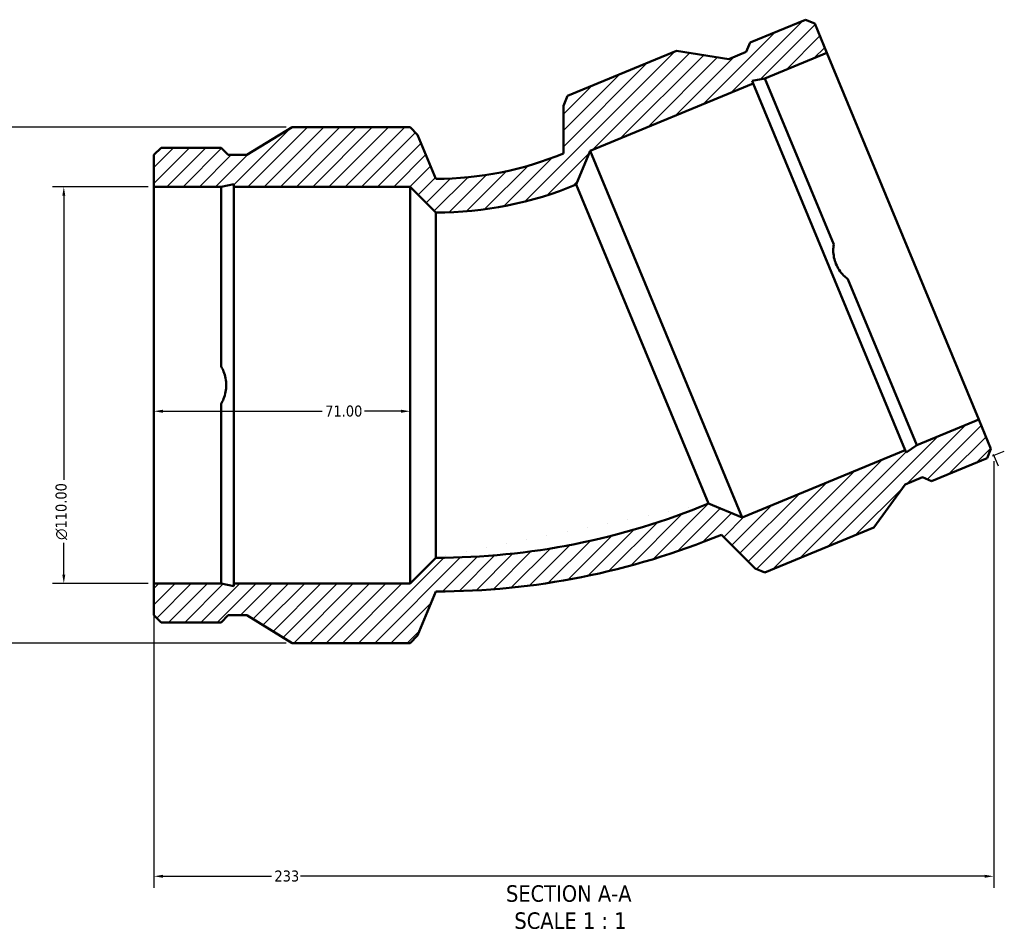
# Model space of a CAD drawing. Header units: millimetres. Extents: x -73 to 1287, y -581 to 1007.
# Tile 3 of 8: x 346 to 619, y -581 to -330. Entities that reach past the tile are written whole.
import ezdxf

# ---------------------------------------------------------------- set-up
doc = ezdxf.new("R2010")
doc.units = ezdxf.units.MM
for name, color, linetype, lineweight in [('Dimension (ANSI)', 7, 'Continuous', 25), ('Hatch (ANSI)', 7, 'Continuous', 18), ('Symbol (ANSI)', 7, 'Continuous', 25), ('Visible (ANSI)', 7, 'Continuous', 50)]:
    doc.layers.add(name, color=color, linetype=linetype, lineweight=lineweight)
doc.styles.add('Label Text (ANSI)', font='tahoma.ttf')
doc.styles.add('Note Text (ANSI)', font='tahoma.ttf')
doc.dimstyles.new('Default - mm (ANSI)', dxfattribs={"dimtxt": 3.048, "dimasz": 2.5, "dimexe": 3.175, "dimexo": 1.6002, "dimgap": 0.8, "dimtad": 0, "dimtoh": 1, "dimrnd": 1e-08, "dimzin": 4, "dimdsep": 46, "dimtxsty": 'Note Text (ANSI)', "dimcen": 0.09, "dimdle": 10, "dimclrd": 256, "dimclre": 256, "dimclrt": 256, "dimadec": 1, "dimazin": 1, "dimtfac": 1, "dimtofl": 0, "dimtmove": 0, "dimatfit": 3, "dimfxl": 1, "dimtolj": 1, "dimtzin": 4, "dimlwd": -1, "dimlwe": -1, "dimarcsym": 0})

# ---------------------------------------------------------------- blocks, each defined once
blk = doc.blocks.new('*D7')
at = {"layer": 'Defpoints', "color": 0, "transparency": 16777216}
for p in [(383.53, -431.18), (454.53, -431.18), (454.53, -438.42)]:
    blk.add_point(p, dxfattribs=at)
at = {"layer": 'Dimension (ANSI)', "transparency": 16777216}
for p, q in [((386.03, -438.42), (430.21, -438.42)), ((452.03, -438.42), (441.86, -438.42))]:
    blk.add_line(p, q, dxfattribs=at)
for points in [[(386.03, -438), (386.03, -438.84), (383.53, -438.42)], [(452.03, -438), (452.03, -438.84), (454.53, -438.42)]]:
    blk.add_solid(points, dxfattribs=at)
at = {"layer": 'Dimension (ANSI)', "transparency": 16777216, "insert": (431.01, -436.83), "char_height": 3.048, "attachment_point": 1, "style": 'Note Text (ANSI)'}
blk.add_mtext('\\A1;71.00', dxfattribs=at)
blk = doc.blocks.new('*D8')
at = {"layer": 'Defpoints', "color": 0, "transparency": 16777216}
for p in [(616.29, -450.66), (383.53, -486.18), (383.53, -567.33)]:
    blk.add_point(p, dxfattribs=at)
at = {"layer": 'Dimension (ANSI)', "transparency": 16777216}
for p, q in [((616.29, -452.26), (616.29, -570.51)), ((383.53, -487.78), (383.53, -570.51)), ((386.03, -567.33), (416.14, -567.33)), ((613.79, -567.33), (424.14, -567.33))]:
    blk.add_line(p, q, dxfattribs=at)
for points in [[(386.03, -566.92), (386.03, -567.75), (383.53, -567.33)], [(613.79, -566.92), (613.79, -567.75), (616.29, -567.33)]]:
    blk.add_solid(points, dxfattribs=at)
at = {"layer": 'Dimension (ANSI)', "transparency": 16777216, "insert": (416.94, -565.74), "char_height": 3.048, "attachment_point": 1, "style": 'Note Text (ANSI)'}
blk.add_mtext('\\A1;233', dxfattribs=at)
blk = doc.blocks.new('*D9')
at = {"layer": 'Defpoints', "color": 0, "transparency": 16777216}
for p in [(383.53, -376.18), (358.56, -486.18), (383.53, -486.18)]:
    blk.add_point(p, dxfattribs=at)
at = {"layer": 'Dimension (ANSI)', "transparency": 16777216}
for p, q in [((381.93, -376.18), (355.39, -376.18)), ((358.56, -378.68), (358.56, -457.46)), ((358.56, -483.68), (358.56, -474.89)), ((381.93, -486.18), (355.39, -486.18))]:
    blk.add_line(p, q, dxfattribs=at)
for points in [[(358.15, -378.68), (358.98, -378.68), (358.56, -376.18)], [(358.15, -483.68), (358.98, -483.68), (358.56, -486.18)]]:
    blk.add_solid(points, dxfattribs=at)
at = {"layer": 'Dimension (ANSI)', "transparency": 16777216, "insert": (356.27, -474.09), "char_height": 3.048, "attachment_point": 1, "rotation": 90, "style": 'Note Text (ANSI)'}
blk.add_mtext('\\A1;\\fAIGDT|b0|i0;\\H3.0480;\\ln\\fTahoma|b0|i0;\\H3.0480;110.00', dxfattribs=at)
blk = doc.blocks.new('*D10')
at = {"layer": 'Defpoints', "color": 0, "transparency": 16777216}
for p in [(421.83, -359.68), (295.36, -502.68), (421.83, -502.68)]:
    blk.add_point(p, dxfattribs=at)
at = {"layer": 'Dimension (ANSI)', "transparency": 16777216}
for p, q in [((420.23, -359.68), (292.18, -359.68)), ((295.36, -362.18), (295.36, -474.84)), ((295.36, -500.18), (295.36, -488.52)), ((420.23, -502.68), (292.18, -502.68))]:
    blk.add_line(p, q, dxfattribs=at)
for points in [[(294.94, -362.18), (295.77, -362.18), (295.36, -359.68)], [(294.94, -500.18), (295.77, -500.18), (295.36, -502.68)]]:
    blk.add_solid(points, dxfattribs=at)
at = {"layer": 'Dimension (ANSI)', "transparency": 16777216, "insert": (293.77, -487.72), "char_height": 3.048, "attachment_point": 1, "rotation": 90, "style": 'Note Text (ANSI)'}
blk.add_mtext('\\A1;143.00', dxfattribs=at)

msp = doc.modelspace()

# ---------------------------------------------------------------- hatches: boundary and pattern name
at = {"layer": 'Hatch (ANSI)'}
h = msp.add_hatch(dxfattribs=at)
h.set_pattern_fill('ANSI31', color=256, scale=25.4, style=0)
h.set_pattern_definition([(45, (0, 0), (-2.245064, 2.245064), [])])
edge = h.paths.add_edge_path()
edge.add_line((383.531, -376.177), (402.148, -376.177))
edge.add_line((402.148, -376.177), (405.674, -375.428))
edge.add_line((405.674, -375.428), (405.674, -376.177))
edge.add_line((405.674, -376.177), (454.531, -376.177))
edge.add_line((454.531, -376.177), (461.681, -383.327))
edge.add_ellipse((461.681, -281.625), major_axis=(0, -101.702), ratio=1, start_angle=0, end_angle=22.5)
edge.add_line((500.601, -375.586), (504.47, -366.244))
edge.add_line((504.47, -366.244), (549.609, -347.547))
edge.add_line((549.609, -347.547), (549.322, -346.854))
edge.add_line((549.322, -346.854), (552.866, -346.197))
edge.add_line((552.866, -346.197), (570.066, -339.073))
edge.add_line((570.066, -339.073), (566.696, -330.937))
edge.add_line((566.696, -330.937), (564.117, -329.869))
edge.add_line((564.117, -329.869), (548.741, -336.238))
edge.add_line((548.741, -336.238), (547.673, -338.816))
edge.add_line((547.673, -338.816), (542.917, -340.786))
edge.add_line((542.917, -340.786), (528.369, -338.485))
edge.add_line((528.369, -338.485), (498.156, -351))
edge.add_line((498.156, -351), (497.023, -353.736))
edge.add_line((497.023, -353.736), (497.023, -366.947))
edge.add_ellipse((461.681, -281.625), major_axis=(35.342, -85.322), ratio=1, start_angle=337.5, end_angle=360, ccw=False)
edge.add_line((461.681, -373.977), (456.625, -361.771))
edge.add_line((456.625, -361.771), (454.531, -359.677))
edge.add_line((454.531, -359.677), (421.829, -359.677))
edge.add_line((421.829, -359.677), (409.269, -367.371))
edge.add_line((409.269, -367.371), (404.121, -367.371))
edge.add_line((404.121, -367.371), (402.148, -365.397))
edge.add_line((402.148, -365.397), (385.505, -365.397))
edge.add_line((385.505, -365.397), (383.531, -367.371))
edge.add_line((383.531, -367.371), (383.531, -376.177))
edge = h.paths.add_edge_path()
edge.add_line((402.148, -486.177), (383.531, -486.177))
edge.add_line((383.531, -486.177), (383.531, -494.984))
edge.add_line((383.531, -494.984), (385.505, -496.957))
edge.add_line((385.505, -496.957), (402.148, -496.957))
edge.add_line((402.148, -496.957), (404.121, -494.984))
edge.add_line((404.121, -494.984), (409.269, -494.984))
edge.add_line((409.269, -494.984), (421.829, -502.677))
edge.add_line((421.829, -502.677), (454.531, -502.677))
edge.add_line((454.531, -502.677), (456.625, -500.583))
edge.add_line((456.625, -500.583), (461.681, -488.377))
edge.add_ellipse((461.681, -281.625), major_axis=(0, -206.752), ratio=1, start_angle=0, end_angle=22.5)
edge.add_line((540.802, -472.639), (550.144, -481.981))
edge.add_line((550.144, -481.981), (552.88, -483.114))
edge.add_line((552.88, -483.114), (583.093, -470.6))
edge.add_line((583.093, -470.6), (591.753, -458.685))
edge.add_line((591.753, -458.685), (596.509, -456.716))
edge.add_line((596.509, -456.716), (599.087, -457.784))
edge.add_line((599.087, -457.784), (614.463, -451.414))
edge.add_line((614.463, -451.414), (615.531, -448.836))
edge.add_line((615.531, -448.836), (612.161, -440.7))
edge.add_line((612.161, -440.7), (594.962, -447.824))
edge.add_line((594.962, -447.824), (591.991, -449.866))
edge.add_line((591.991, -449.866), (591.704, -449.173))
edge.add_line((591.704, -449.173), (546.566, -467.87))
edge.add_line((546.566, -467.87), (537.224, -464.001))
edge.add_ellipse((461.681, -281.625), major_axis=(75.542, -182.376), ratio=1, start_angle=337.5, end_angle=360, ccw=False)
edge.add_line((461.681, -479.027), (454.531, -486.177))
edge.add_line((454.531, -486.177), (405.674, -486.177))
edge.add_line((405.674, -486.177), (405.674, -486.927))
edge.add_line((405.674, -486.927), (402.148, -486.177))

# ---------------------------------------------------------------- linework, layer by layer
at = {"layer": 'Dimension (ANSI)'}
for p, q in [((615.942, -450.802), (619.22, -449.444)), ((616.144, -450.315), (617.501, -453.593))]:
    msp.add_line(p, q, dxfattribs=at)
at = {"layer": 'Visible (ANSI)'}
for p, q in [((564.117, -329.869), (548.741, -336.238)), ((566.696, -330.937), (564.117, -329.869)), ((570.066, -339.073), (566.696, -330.937)), ((548.741, -336.238), (547.673, -338.816)), ((528.369, -338.485), (498.156, -351)), ((542.917, -340.786), (528.369, -338.485)), ((547.673, -338.816), (542.917, -340.786)), ((552.866, -346.197), (570.066, -339.073)), ((570.066, -339.073), (612.161, -440.7)), ((549.322, -346.854), (552.866, -346.197)), ((552.866, -346.197), (571.936, -392.236)), ((504.47, -366.244), (549.609, -347.547)), ((549.609, -347.547), (549.322, -346.854)), ((549.609, -347.547), (591.704, -449.173)), ((498.156, -351), (497.023, -353.736)), ((497.023, -353.736), (497.023, -366.947)), ((421.829, -359.677), (409.269, -367.371)), ((454.531, -359.677), (421.829, -359.677)), ((456.625, -361.771), (454.531, -359.677)), ((461.681, -373.977), (456.625, -361.771)), ((385.505, -365.397), (383.531, -367.371)), ((402.148, -365.397), (385.505, -365.397)), ((404.121, -367.371), (402.148, -365.397)), ((383.531, -367.371), (383.531, -376.177)), ((409.269, -367.371), (404.121, -367.371)), ((500.601, -375.586), (504.47, -366.244)), ((504.47, -366.244), (546.566, -467.87)), ((383.531, -376.177), (402.148, -376.177)), ((383.531, -486.177), (383.531, -376.177)), ((402.148, -376.177), (405.674, -375.428)), ((402.148, -426.009), (402.148, -376.177)), ((405.674, -375.428), (405.674, -376.177)), ((405.674, -376.177), (454.531, -376.177)), ((405.674, -486.177), (405.674, -376.177)), ((454.531, -376.177), (461.681, -383.327)), ((454.531, -486.177), (454.531, -376.177)), ((500.601, -375.586), (537.224, -464.001)), ((461.681, -479.027), (461.681, -383.327)), ((575.892, -401.786), (594.962, -447.824)), ((402.148, -486.177), (402.148, -436.346)), ((612.161, -440.7), (594.962, -447.824)), ((615.531, -448.836), (612.161, -440.7)), ((591.704, -449.173), (546.566, -467.87)), ((591.991, -449.866), (591.704, -449.173)), ((594.962, -447.824), (591.991, -449.866)), ((614.463, -451.414), (615.531, -448.836)), ((599.087, -457.784), (614.463, -451.414)), ((591.753, -458.685), (596.509, -456.716)), ((596.509, -456.716), (599.087, -457.784)), ((583.093, -470.6), (591.753, -458.685)), ((546.566, -467.87), (537.224, -464.001)), ((552.88, -483.114), (583.093, -470.6)), ((540.802, -472.639), (550.144, -481.981)), ((461.681, -479.027), (454.531, -486.177)), ((550.144, -481.981), (552.88, -483.114)), ((402.148, -486.177), (383.531, -486.177)), ((383.531, -486.177), (383.531, -494.984)), ((405.674, -486.927), (402.148, -486.177)), ((454.531, -486.177), (405.674, -486.177)), ((405.674, -486.177), (405.674, -486.927)), ((456.625, -500.583), (461.681, -488.377)), ((383.531, -494.984), (385.505, -496.957)), ((402.148, -496.957), (404.121, -494.984)), ((404.121, -494.984), (409.269, -494.984)), ((409.269, -494.984), (421.829, -502.677)), ((385.505, -496.957), (402.148, -496.957)), ((454.531, -502.677), (456.625, -500.583)), ((421.829, -502.677), (454.531, -502.677))]:
    msp.add_line(p, q, dxfattribs=at)
for radius in [92.352, 101.702, 197.402, 206.752]:
    msp.add_arc((461.681, -281.625), radius, 270, 292.5, dxfattribs=at)
for points in [[(575.892, -401.786), (575.469, -401.478), (575.066, -401.132), (573.773, -399.829), (573.044, -398.707), (572.099, -396.427), (571.821, -395.118), (571.814, -393.282), (571.855, -392.753), (571.936, -392.236)], [(402.148, -426.009), (402.421, -426.456), (402.661, -426.928), (403.357, -428.628), (403.601, -429.943), (403.601, -432.411), (403.357, -433.727), (402.661, -435.426), (402.421, -435.899), (402.148, -436.346)]]:
    msp.add_open_spline(points, degree=3, knots=[3.9266205, 3.9266205, 3.9266205, 3.9266205, 4.0762013, 4.0762013, 4.4463832, 4.4463832, 4.8165651, 4.8165651, 4.9661459, 4.9661459, 4.9661459, 4.9661459], dxfattribs=at)

# ---------------------------------------------------------------- texts
at = {"layer": 'Symbol (ANSI)', "char_height": 4.572, "attachment_point": 7, "style": 'Label Text (ANSI)'}
for s, insert in [('SECTION A-A', (481.107, -574.485)), ('SCALE 1 : 1', (483.426, -581.998))]:
    msp.add_mtext(s, dxfattribs=dict(at, insert=insert))

# ---------------------------------------------------------------- dimensions: what is measured, and where the dimension line sits
at = {"layer": 'Dimension (ANSI)'}
for base, p1, p2, angle, override, picture, middle in [((295.357, -502.677), (421.829, -359.677), (421.829, -502.677), 90, {"dimtoh": 0, "dimdec": 2, "dimtp": 0, "dimtm": 0, "dimtdec": 2, "dimatfit": 1}, '*D10', (295.357, -481.677)), ((454.531, -438.421), (383.531, -431.177), (454.531, -431.177), 180, {"dimtoh": 0, "dimdec": 2, "dimse1": 1, "dimse2": 1, "dimtp": 0, "dimtm": 0, "dimtdec": 2, "dimatfit": 1}, '*D7', (436.031, -438.421)), ((383.531, -567.332), (616.286, -450.659), (383.531, -486.177), 180, {"dimtoh": 0, "dimdec": 0, "dimtp": 0, "dimtm": 0, "dimtdec": 2, "dimatfit": 1}, '*D8', (420.142, -567.332))]:
    dim = msp.add_linear_dim(base=base, p1=p1, p2=p2, angle=angle, dimstyle='Default - mm (ANSI)', override=override, dxfattribs=at)
    dim.commit()
    dim.dimension.update_dxf_attribs({"geometry": picture, "text_midpoint": middle, "dimtype": 160})
dim = msp.add_linear_dim(base=(358.564, -486.177), p1=(383.531, -376.177), p2=(383.531, -486.177), angle=90, text='\\fAIGDT|b0|i0;\\H3.0480;\\ln\\fTahoma|b0|i0;\\H3.0480;<>', dimstyle='Default - mm (ANSI)', override={"dimtoh": 0, "dimdec": 2, "dimtp": 0, "dimtm": 0, "dimtdec": 2, "dimatfit": 1}, dxfattribs=at)
dim.commit()
dim.dimension.update_dxf_attribs({"geometry": '*D9', "text_midpoint": (358.564, -466.177), "dimtype": 160})

doc.saveas('drawing.dxf')
